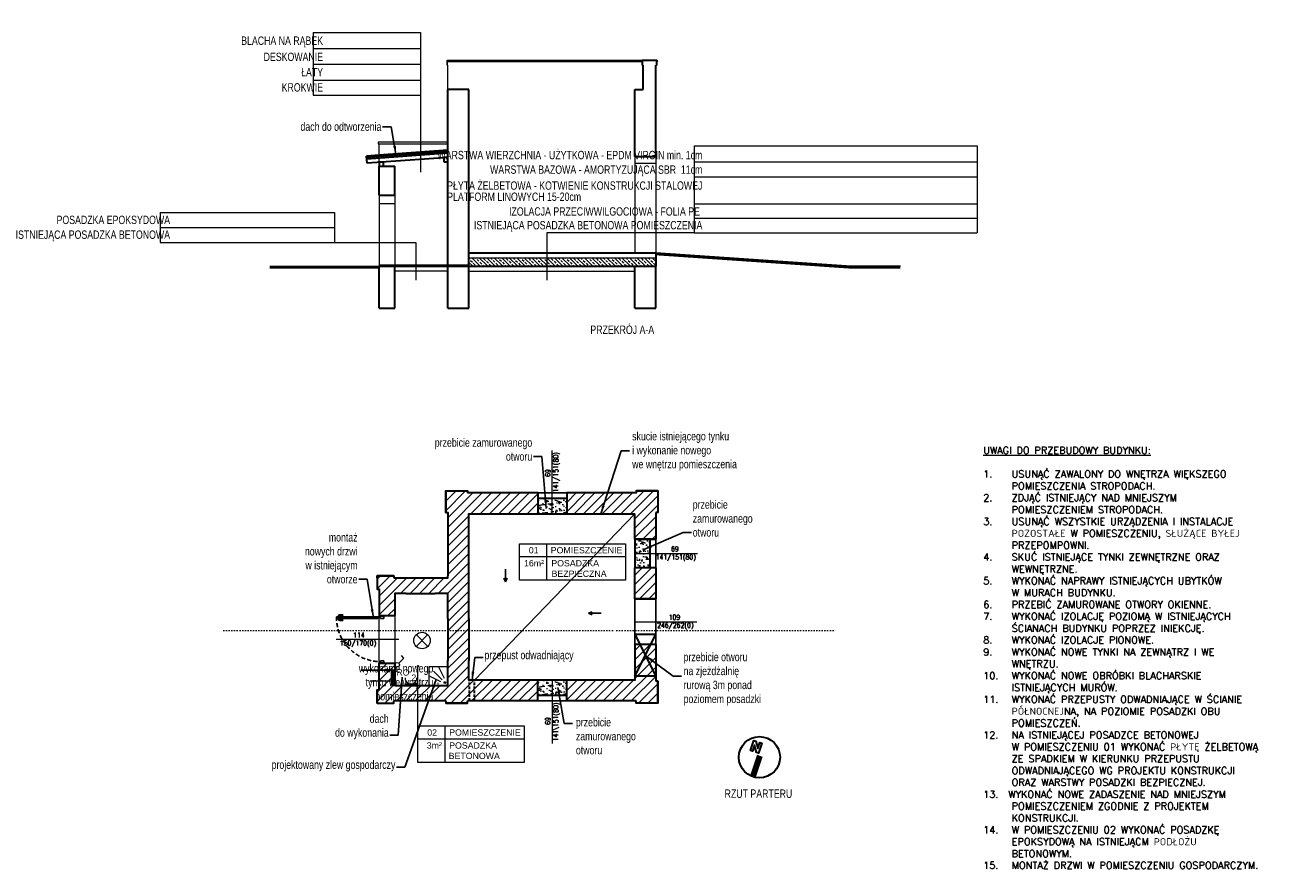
# Model space of a CAD drawing. Header units: millimetres. Extents: x 96551 to 114513, y -38366 to -34536.
# Tile 1 of 2: x 110896 to 113866, y -38366 to -36346. Entities that reach past the tile are written whole.
import ezdxf
from ezdxf.enums import TextEntityAlignment as Align
from ezdxf.lldxf.tags import DXFTag

# ---------------------------------------------------------------- set-up
doc = ezdxf.new("R2010")
doc.units = ezdxf.units.MM
for name, pattern in [('DASHED', [0.75, 0.5, -0.25]), ('DASHED2', [9.525, 6.35, -3.175]), ('DOT', [6.35, 0, -6.35])]:
    doc.linetypes.add(name, pattern=pattern)
for name, color, linetype, lineweight in [('1', 1, 'Continuous', 5), ('_A_Opis', 7, 'Continuous', 9), ('_Papa', 3, 'Continuous', 5), ('A_Cienka', 1, 'Continuous', 9), ('A_Konstrukcyjne_', 4, 'Continuous', 30), ('A_opis okien', 7, 'Continuous', 13), ('cienka', 1, 'Continuous', 5), ('text', 4, 'Continuous', 20)]:
    doc.layers.add(name, color=color, linetype=linetype, lineweight=lineweight)
doc.layers.add('30DRZWI', color=3, linetype='Continuous')
doc.layers.add('_A_Hatch', color=7, linetype='Continuous', lineweight=9, true_color=0x666666)
doc.styles.add('ARIAL', font='arial.ttf', dxfattribs={"width": 0.75})
doc.styles.add('ARIAL_CE', font='arial.ttf', dxfattribs={"height": 10})
doc.styles.get("Standard").update_dxf_attribs({"font": 'arial.ttf', "height": 15})
doc.styles.add('WYMIARY', font='romans.shx', dxfattribs={"width": 0.8})
doc.linetypes.add('903-500', pattern='A,0,-0.001,0,[6,ksztalty.shx,S=0.667,R=0,X=0,Y=0],-3', length=3.001)
tags = doc.linetypes.add('HIDDEN', pattern=[0.375, 0.25, -0.125]).pattern_tags.tags
tags[6:7] = [DXFTag(74, 4), DXFTag(75, 0), DXFTag(340, '0'), DXFTag(46, 1.0), DXFTag(50, 0.0), DXFTag(44, 0.0), DXFTag(45, 0.0)]
tags[4:5] = [DXFTag(74, 4), DXFTag(75, 0), DXFTag(340, '0'), DXFTag(46, 1.0), DXFTag(50, 0.0), DXFTag(44, 0.0), DXFTag(45, 0.0)]
doc.dimstyles.new('M 100', dxfattribs={"dimscale": 100, "dimtxt": 0.2, "dimasz": 0.06, "dimexe": 0.12, "dimexo": 0, "dimgap": 0.03, "dimtad": 1, "dimdsep": 46, "dimtxsty": 'ARIAL', "dimblk": 'ARCHTICK', "dimcen": 0.09, "dimclrd": 256, "dimclre": 252, "dimclrt": 256, "dimadec": 1, "dimazin": 0, "dimtfac": 1, "dimtdec": 1, "dimtix": 1, "dimtmove": 0, "dimatfit": 3, "dimfxl": 0.08, "dimfxlon": 1, "dimtolj": 1, "dimarcsym": 0})

# ---------------------------------------------------------------- blocks, each defined once
blk = doc.blocks.new('szpila okna')
at = {"layer": 'A_opis okien'}
blk.add_lwpolyline([(-55.2, 0), (111, 0)], dxfattribs=at)
at = {"layer": 'A_opis okien', "style": 'WYMIARY', "width": 0.8}
for tag, height, p in [('QQQQ', 9.6, (51.4, 11.8)), ('OP', 19.2, (145.8, -0.8)), ('SSS', 9.6, (51.4, -11.8))]:
    blk.add_attdef(tag, text='', height=height, dxfattribs=at).set_placement(p, align=Align.MIDDLE_CENTER)
blk = doc.blocks.new('_ArchTick')
at = {"color": 0, "linetype": 'ByBlock', "const_width": 0.15}
blk.add_lwpolyline([(-0.5, -0.5), (0.5, 0.5)], dxfattribs=at)

msp = doc.modelspace()

# ---------------------------------------------------------------- hatches: boundary and pattern name
at = {"layer": '1'}
h = msp.add_hatch(color=256, dxfattribs=at)
h.paths.add_polyline_path([(111771.8, -37922.8), (111781.4, -37922.8), (111781.4, -37888), (111771.8, -37888)])
h.paths.add_polyline_path([(111782.3, -37904.8), (111817.8, -37904.8), (111817.8, -37882.3), (111782.3, -37882.3)], flags=9)
at = {"layer": '_A_Hatch'}
h = msp.add_hatch(dxfattribs=at)
h.set_pattern_fill('ANSI33', color=256, scale=2, angle=270)
h.set_pattern_definition([(315, (8715.116, 0), (8.9802561, 8.9802561), []), (315, (8715.116, -8.98), (8.9802561, 8.9802561), [6.35, -3.175])])
h.paths.add_polyline_path([(112404, -36902.7), (112404, -36922.2), (111957, -36922.2), (111957, -36902.7)])
h = msp.add_hatch(dxfattribs=at)
h.set_pattern_fill('ANSI31', scale=5)
h.paths.add_polyline_path([(111877, -37704.7), (111907, -37704.7), (111907, -37764.7), (111957, -37764.7), (111957, -37514.7), (112122, -37514.7), (112122, -37477.7), (112122, -37464.7), (111954, -37464.7), (111954, -37459.7), (111902, -37459.7), (111902, -37511.7), (111907, -37511.7), (111907, -37662.7), (111907, -37667.7), (111877, -37667.7)])
h.paths.add_polyline_path([(112354, -37514.7), (112354, -37574.7), (112391, -37574.7), (112404, -37574.7), (112404, -37511.7), (112409, -37511.7), (112409, -37459.7), (112357, -37459.7), (112357, -37464.7), (112191, -37464.7), (112191, -37477.7), (112191, -37514.7)])
h.paths.add_polyline_path([(111907, -37924.7), (111907, -37864.7), (111957, -37864.7), (111957, -37911.7), (112122, -37911.7), (112122, -37948.7), (112122, -37961.7), (111954, -37961.7), (111954, -37966.7), (111902, -37966.7), (111902, -37961.7), (111897, -37961.7), (111897, -37924.7)])
h.paths.add_polyline_path([(112191, -37911.7), (112354, -37911.7), (112354, -37902.8), (112404, -37902.8), (112404, -37914.7), (112409, -37914.7), (112409, -37966.7), (112357, -37966.7), (112357, -37961.7), (112191, -37961.7), (112191, -37948.7)])
h.paths.add_polyline_path([(111738, -37934.7), (111738, -37966.7), (111778, -37966.7), (111778, -37961.7), (111835.4, -37961.7), (111835.4, -37924.7), (111780, -37924.7), (111780, -37871.7), (111743, -37871.7), (111743, -37934.7)])
h.paths.add_polyline_path([(111738, -37662.7), (111738, -37694.7), (111743, -37694.7), (111743, -37757.7), (111780, -37757.7), (111780, -37704.7), (111807, -37704.7), (111807, -37667.7), (111778, -37667.7), (111778, -37662.7)])
h.paths.add_polyline_path([(112354, -37717.7), (112404, -37717.7), (112404, -37643.7), (112391, -37643.7), (112354, -37643.7)])
h.paths.add_polyline_path([(111807, -37704.7), (111877, -37704.7), (111877, -37667.7), (111807, -37667.7)])
h.paths.add_polyline_path([(112404, -37902.8), (112379, -37852.8), (112354, -37902.8)])
h.paths.add_polyline_path([(112354, -37826.7), (112366, -37826.7), (112379, -37852.8), (112354, -37902.8)])
h.paths.add_polyline_path([(112379, -37852.8), (112392.1, -37826.7), (112404, -37826.7), (112404, -37902.8)])
h.paths.add_polyline_path([(112379, -37852.8), (112392.1, -37826.7), (112366, -37826.7)])
at = {"layer": '_A_Hatch', "lineweight": 5}
h = msp.add_hatch(dxfattribs=at)
h.set_pattern_fill('AR-SAND', scale=0.3)
h.set_pattern_definition([(37.5, (9085.549, -611.317), (-0.4800094, 14.6823971), [0, -11.5824, 0, -12.954, 0, -12.3825]), (7.5, (9085.549, -611.317), (13.4856985, 21.504753), [0, -6.2484, 0, -10.4394, 0, -4.0005]), (327.5, (9076.176, -611.317), (23.7297711, 0.0431155), [0, -3.81, 0, -13.716, 0, -17.907]), (317.5, (9076.176, -611.317), (22.9066936, 6.6878797), [0, -1.905, 0, -8.9916, 0, -10.287])])
h.paths.add_polyline_path([(112122, -37514.7), (112191, -37514.7), (112191, -37477.7), (112122, -37477.7)])
h = msp.add_hatch(dxfattribs=at)
h.set_pattern_fill('AR-SAND', scale=0.3)
h.set_pattern_definition([(37.5, (9285.549, -708.317), (-0.4800094, 14.6823971), [0, -11.5824, 0, -12.954, 0, -12.3825]), (7.5, (9285.549, -708.317), (13.4856985, 21.504753), [0, -6.2484, 0, -10.4394, 0, -4.0005]), (327.5, (9276.176, -708.317), (23.7297711, 0.0431155), [0, -3.81, 0, -13.716, 0, -17.907]), (317.5, (9276.176, -708.317), (22.9066936, 6.6878797), [0, -1.905, 0, -8.9916, 0, -10.287])])
h.paths.add_polyline_path([(112354, -37643.7), (112391, -37643.7), (112391, -37574.7), (112354, -37574.7)])
at = {"layer": '_A_Hatch'}
h = msp.add_hatch(dxfattribs=at)
h.set_pattern_fill('ANSI31', scale=5)
h.paths.add_polyline_path([(111907, -37864.7), (111957, -37864.7), (111957, -37764.7), (111907, -37764.7)])
at = {"layer": '_A_Hatch', "lineweight": 5}
h = msp.add_hatch(dxfattribs=at)
h.set_pattern_fill('AR-SAND', scale=0.3)
h.set_pattern_definition([(37.5, (9085.549, -1045.317), (-0.4800094, 14.6823971), [0, -11.5824, 0, -12.954, 0, -12.3825]), (7.5, (9085.549, -1045.317), (13.4856985, 21.504753), [0, -6.2484, 0, -10.4394, 0, -4.0005]), (327.5, (9076.176, -1045.317), (23.7297711, 0.0431155), [0, -3.81, 0, -13.716, 0, -17.907]), (317.5, (9076.176, -1045.317), (22.9066936, 6.6878797), [0, -1.905, 0, -8.9916, 0, -10.287])])
h.paths.add_polyline_path([(112122, -37948.7), (112191, -37948.7), (112191, -37911.7), (112122, -37911.7)])
at = {"layer": '_A_Hatch'}
h = msp.add_hatch(dxfattribs=at)
h.set_pattern_fill('ANSI31', scale=5)
h.paths.add_polyline_path([(111897, -37961.7), (111897, -37924.7), (111835.4, -37924.7), (111835.4, -37961.7)])

# ---------------------------------------------------------------- linework, layer by layer
at = {"color": 7}
for p, q in [((111971, -37911.7), (112354, -37514.7)), ((112044.7, -37646.5), (112044.7, -37676.9)), ((112044.7, -37676.9), (112041, -37668.1)), ((112044.7, -37676.9), (112048.4, -37668.1)), ((112243.2, -37752), (112252, -37748.3)), ((112273.6, -37752), (112243.2, -37752)), ((112243.2, -37752), (112252, -37755.7))]:
    msp.add_line(p, q, dxfattribs=at)
for points in [[(112122, -37464.7), (112191, -37464.7), (112191, -37514.7), (112122, -37514.7)], [(112404, -37643.7), (112354, -37643.7), (112354, -37574.7), (112404, -37574.7)], [(112354, -37826.7), (112404, -37826.7), (112404, -37717.7), (112354, -37717.7)], [(112122, -37911.7), (112191, -37911.7), (112191, -37961.7), (112122, -37961.7)]]:
    msp.add_lwpolyline(points, close=True, dxfattribs=at)
at = {"layer": '1'}
for points in [[(111858.9, -37802.9), (111831.5, -37831.7)], [(111831.5, -37803), (111858.9, -37831.7)], [(111789.8, -37871.6), (111802, -37859.4), (111795.9, -37853.3)], [(111783.2, -37914.6), (111720.4, -37914.6)], [(111804.1, -37921.1), (111833.4, -37921.1)]]:
    msp.add_lwpolyline(points, dxfattribs=at)
msp.add_lwpolyline([(111771.8, -37922.8), (111781.4, -37922.8), (111781.4, -37888), (111771.8, -37888)], close=True, dxfattribs=at)
for centre, radius in [((111845.2, -37817.3), 19.8), ((111785.8, -37875.3), 5.41)]:
    msp.add_circle(centre, radius, dxfattribs=at)
msp.add_arc((111818.9, -37907), 14.2, 177.7496, 2.2504, dxfattribs=at)
at = {"layer": '30DRZWI', "color": 7}
for p, q in [((111740.6, -37760.4), (111640.7, -37760.4)), ((111640.7, -37760.4), (111640.7, -37761.4)), ((111640.7, -37761.4), (111641.6, -37761.4)), ((111641.6, -37761.4), (111641.6, -37764.3)), ((111641.6, -37764.3), (111739.7, -37764.3)), ((111648.5, -37759.4), (111644.6, -37759.4)), ((111644.6, -37759.4), (111644.6, -37760.4)), ((111648.5, -37760.4), (111644.6, -37760.4)), ((111648.5, -37764.3), (111644.6, -37764.3)), ((111644.6, -37765.3), (111644.6, -37764.3)), ((111648.5, -37765.3), (111644.6, -37765.3)), ((111645.8, -37758.5), (111645.8, -37759.4)), ((111645.8, -37759.4), (111647.3, -37759.4)), ((111647.3, -37765.3), (111645.8, -37765.3)), ((111645.8, -37765.3), (111645.8, -37766.3)), ((111647.3, -37759.4), (111647.3, -37758.5)), ((111647.3, -37766.3), (111647.3, -37765.3)), ((111656.1, -37755.8), (111648.5, -37755.8)), ((111648.5, -37757.2), (111656.1, -37757.2)), ((111648.5, -37759.4), (111648.5, -37760.4)), ((111648.5, -37765.3), (111648.5, -37764.3)), ((111656.1, -37767.5), (111648.5, -37767.5)), ((111648.5, -37769), (111656.1, -37769)), ((111656.1, -37757.2), (111656.1, -37755.8)), ((111656.1, -37769), (111656.1, -37767.5)), ((111739.7, -37764.3), (111739.7, -37761.4)), ((111739.7, -37761.4), (111740.6, -37761.4)), ((111740.6, -37761.4), (111740.6, -37760.4)), ((111743, -37759.4), (111743, -37758.5)), ((111754.3, -37759.4), (111743, -37759.4)), ((111743, -37762.4), (111743, -37759.4)), ((111746, -37762.4), (111743, -37762.4)), ((111746, -37764.3), (111746, -37762.4)), ((111754.3, -37764.3), (111746, -37764.3)), ((111754.3, -37759.4), (111754.3, -37758.5)), ((111754.3, -37759.4), (111754.3, -37764.3)), ((111743, -37867.8), (111743, -37870.8)), ((111746, -37867.8), (111743, -37867.8)), ((111754.3, -37870.8), (111743, -37870.8)), ((111743, -37870.8), (111743, -37871.7)), ((111754.3, -37871.7), (111743, -37871.7)), ((111746, -37865.9), (111746, -37867.8)), ((111754.3, -37865.9), (111746, -37865.9)), ((111754.3, -37870.8), (111754.3, -37865.9)), ((111754.3, -37870.8), (111754.3, -37871.7))]:
    msp.add_line(p, q, dxfattribs=at)
at = {"layer": '30DRZWI', "color": 7, "ltscale": 2}
msp.add_line((111743, -37758.5), (111754.3, -37758.5), dxfattribs=at)
at = {"layer": '30DRZWI', "color": 7}
msp.add_circle((111742, -37760.9), 0.686, dxfattribs=at)
at = {"layer": '30DRZWI', "color": 7, "linetype": 'DASHED', "ltscale": 20}
msp.add_arc((111746.8, -37761.7), 106.2, 179.3056, 267.951, dxfattribs=at)
at = {"layer": '30DRZWI', "color": 7}
for centre, radius, start, end in [((111648.5, -37758.5), 2.7, 90, 180), ((111648.5, -37766.3), 2.7, 180, 270), ((111648.5, -37758.5), 1.23, 90, 180), ((111648.5, -37766.3), 1.23, 180, 270)]:
    msp.add_arc(centre, radius, start, end, dxfattribs=at)
at = {"layer": '_A_Hatch', "lineweight": 35}
for p, q in [((111907, -36645.7), (111743, -36657.6)), ((111907, -36646.2), (111743, -36658.1)), ((111743, -36657.6), (111712.5, -36659.8)), ((111713.7, -36676.8), (111712.5, -36659.8)), ((111743, -36658.1), (111712.6, -36660.3)), ((111743.2, -36660.6), (111712.7, -36662.8)), ((111907, -36652.7), (111713, -36666.8)), ((111907.7, -36662.7), (111713.7, -36676.8)), ((111907, -36648.7), (111743.2, -36660.6))]:
    msp.add_line(p, q, dxfattribs=at)
at = {"layer": '_A_Hatch', "color": 7, "linetype": '903-500', "lineweight": 35, "ltscale": 1.5}
for p, q in [((112191, -37477.7), (112122, -37477.7)), ((112122, -37514.7), (112191, -37514.7)), ((112404, -37802.8), (112354, -37802.8)), ((112354, -37902.8), (112404, -37802.8)), ((112354, -37802.8), (112404, -37902.8)), ((112404, -37902.8), (112354, -37902.8))]:
    msp.add_line(p, q, dxfattribs=at)
at = {"layer": '_A_Hatch', "color": 7, "linetype": 'DASHED2', "lineweight": 35}
for p, q in [((111959, -37961.7), (111959, -37911.7)), ((111971, -37961.7), (111971, -37911.7))]:
    msp.add_line(p, q, dxfattribs=at)
at = {"layer": '_A_Hatch'}
msp.add_lwpolyline([(112404, -36442.7), (112404, -36442.7), (112405.5, -36442.7), (112405.5, -36434.7)], dxfattribs=at)
at = {"layer": '_A_Hatch', "lineweight": 35}
for points in [[(111743, -36684), (111753, -36684), (111753, -36674), (111743, -36674)], [(111897, -36673.1), (111907, -36673.1), (111907, -36663.1), (111897, -36663.1)]]:
    msp.add_lwpolyline(points, close=True, dxfattribs=at)
at = {"layer": '_A_Hatch', "color": 7, "linetype": '903-500', "lineweight": 35, "ltscale": 1.5}
for points in [[(112354, -37574.7), (112354, -37643.7)], [(112391, -37643.7), (112391, -37574.7)], [(111807, -37704.7), (111877, -37704.7)], [(112191, -37911.7), (112122, -37911.7)], [(112191, -37948.7), (112122, -37948.7)]]:
    msp.add_lwpolyline(points, dxfattribs=at)
at = {"layer": '_A_Opis'}
for p, q in [((111585.3, -36364.4), (111841.9, -36364.4)), ((111585.3, -36364.4), (111585.3, -36514.1)), ((111585.3, -36402.4), (111841.9, -36402.4)), ((111585.3, -36440.3), (111841.9, -36440.3)), ((111585.3, -36478.3), (111841.9, -36478.3)), ((111585.3, -36514.1), (111841.9, -36514.1)), ((112496, -36635.1), (113171.9, -36635.1)), ((112496, -36673.1), (113171.9, -36673.1)), ((112496, -36708.9), (113171.9, -36708.9)), ((111219.1, -36794.2), (111635.7, -36794.2)), ((112496, -36773.5), (113171.9, -36773.5)), ((112496, -36807.9), (113171.9, -36807.9)), ((111219.1, -36830), (111635.7, -36830)), ((112496, -36843), (113171.9, -36843)), ((111219.1, -36865.8), (111635.7, -36865.8)), ((111899.7, -38021.4), (111899.7, -38109))]:
    msp.add_line(p, q, dxfattribs=at)
at = {"layer": '_A_Opis', "color": 7}
for p, q in [((112142.4, -37586), (112142.4, -37673.1)), ((112078.1, -37616.8), (112331.9, -37616.8)), ((111835.4, -38021.4), (111835.4, -37878.7)), ((111835.4, -38052.2), (112089.2, -38052.2))]:
    msp.add_line(p, q, dxfattribs=at)
at = {"layer": '_A_Opis'}
for points in [[(111841.9, -36364.4), (111841.9, -36698), (111841.9, -36698), (111841.9, -36698)], [(112496, -36635.1), (112496, -36843), (112143.3, -36843), (112143.3, -36956.3)], [(113171.9, -36635.1), (113171.9, -36843)], [(111219.1, -36794.2), (111219.1, -36865.8)], [(111635.7, -36794.2), (111635.7, -36865.8), (111830.7, -36865.8), (111830.7, -36956.3)]]:
    msp.add_lwpolyline(points, dxfattribs=at)
at = {"layer": '_A_Opis', "color": 7}
for points in [[(112078.1, -37586), (112331.9, -37586), (112331.9, -37673.1), (112078.1, -37673.1)], [(111835.4, -38021.4), (112089.2, -38021.4), (112089.2, -38109), (111835.4, -38109)]]:
    msp.add_lwpolyline(points, close=True, dxfattribs=at)
at = {"layer": '_A_Opis', "color": 7, "linetype": 'DOT'}
msp.add_lwpolyline([(111371.4, -37793.2), (112311.1, -37793.2), (112369.8, -37793.2), (112838.4, -37793.2)], dxfattribs=at)
at = {"layer": '_A_Opis'}
msp.add_circle((111835.4, -37878.7), 1.53, dxfattribs=at)
at = {"layer": '_Papa', "linetype": 'HIDDEN', "ltscale": 30, "const_width": 1, "elevation": 0}
msp.add_lwpolyline([(112404, -36922.2), (111957, -36922.2)], dxfattribs=at)
at = {"layer": 'A_Cienka'}
for p, q in [((111905.5, -36430.7), (111905.5, -36442.7)), ((111905.5, -36442.7), (111907, -36442.7)), ((111906.7, -36500.7), (111906.7, -36442.7)), ((112354, -36660.7), (112354, -36890.7)), ((112404, -36660.7), (112404, -36890.7)), ((111743, -36752.7), (111743, -36922.7)), ((111780, -36752.7), (111780, -36922.7)), ((111907, -36934.7), (111780, -36934.7))]:
    msp.add_line(p, q, dxfattribs=at)
msp.add_lwpolyline([(112372.5, -36434.7), (111905.5, -36434.7), (111905.5, -36430.7), (112372.5, -36430.7)], close=True, dxfattribs=at)
for points in [[(111907, -36442.7), (111907, -36442.7), (111905.5, -36442.7), (111905.5, -36434.7)], [(111905.5, -36434.7), (111905.5, -36442.7), (111907, -36442.7)], [(112405.5, -36434.7), (112405.5, -36442.7), (112404, -36442.7)], [(112405.5, -36430.7), (112407.5, -36430.7), (112407.5, -36434.7), (112405.5, -36434.7)], [(111907, -36630.7), (111907, -36626.7), (111743, -36626.7), (111740, -36626.7), (111740, -36630.7), (111743, -36630.7)], [(111743, -36752.7), (111743, -36630.7)], [(111743, -36630.7), (111907, -36630.7)], [(112354, -36676.7), (112404, -36676.7)], [(111743, -36772.7), (111780, -36772.7)], [(111957, -36891.7), (112404, -36891.7)], [(111957, -36902.7), (112404, -36902.7)], [(111957, -36934.7), (112354, -36934.7)]]:
    msp.add_lwpolyline(points, dxfattribs=at)
at = {"layer": 'A_Cienka', "const_width": 6}
for points in [[(112989, -36925.7), (112870.7, -36925.7), (112403.8, -36893.7)], [(111481.2, -36925.7), (111743, -36925.7)]]:
    msp.add_lwpolyline(points, dxfattribs=at)
at = {"layer": 'A_Cienka', "color": 7}
for points in [[(111902, -37459.7), (111902, -37511.7)], [(111907, -37879.7), (111907, -37924.7), (111862, -37924.7), (111862, -37879.7), (111907, -37879.7)], [(111893.7, -37911.5), (111873, -37890.7)], [(111898.6, -37907.9), (111885.2, -37881.2)], [(111890.2, -37916.3), (111864.4, -37903.4)]]:
    msp.add_lwpolyline(points, dxfattribs=at)
msp.add_lwpolyline([(111743, -37757.7), (111780, -37757.7), (111780, -37871.7), (111743, -37871.7)], close=True, dxfattribs=at)
msp.add_circle((111900, -37917.7), 2.12, dxfattribs=at)
at = {"layer": 'A_Konstrukcyjne_'}
for p, q in [((112374, -36500.7), (112374, -36442.7)), ((112404, -36660.7), (112404, -36442.7)), ((111907, -36922.7), (111907, -36500.7)), ((111957, -36500.7), (111907, -36500.7)), ((111957, -36922.7), (111957, -36500.7)), ((112354, -36660.7), (112354, -36500.7)), ((112354, -36500.7), (112374, -36500.7)), ((111743, -36752.7), (111743, -36684)), ((111743, -36684), (111780, -36684)), ((111780, -36752.7), (111780, -36684)), ((112404.2, -36890.7), (112404.2, -36922.7)), ((111743, -37022.7), (111743, -36922.7)), ((111780, -37022.7), (111780, -36922.7)), ((111907, -37022.7), (111907, -36922.7)), ((111957, -37022.7), (111957, -36922.7)), ((112354, -37022.7), (112354, -36922.7)), ((112404, -37022.7), (112404, -36922.7))]:
    msp.add_line(p, q, dxfattribs=at)
at = {"layer": 'A_Konstrukcyjne_', "color": 7}
for p, q in [((112191, -37464.7), (112191, -37514.7)), ((112122, -37961.7), (112122, -37911.7)), ((112191, -37961.7), (112191, -37911.7))]:
    msp.add_line(p, q, dxfattribs=at)
at = {"layer": 'A_Konstrukcyjne_', "color": 7, "lineweight": 140}
msp.add_line((112636.2, -38142.7), (112653, -38092.8), dxfattribs=at)
at = {"layer": 'A_Konstrukcyjne_'}
for points in [[(112374, -36442.7), (112372.5, -36442.7), (112372.5, -36430.7), (112405.5, -36430.7), (112405.5, -36442.7), (112404, -36442.7)], [(112354, -36660.7), (112404, -36660.7)], [(111743, -36752.7), (111780, -36752.7)], [(111957, -36890.7), (112404, -36890.7)], [(111743, -36920.7), (111957, -36920.7)], [(111743, -36922.7), (112404, -36922.7)], [(111907, -36922.7), (111957, -36922.7)], [(111743, -37022.7), (111780, -37022.7)], [(111907, -37022.7), (111957, -37022.7)], [(112354, -37022.7), (112404, -37022.7)]]:
    msp.add_lwpolyline(points, dxfattribs=at)
at = {"layer": 'A_Konstrukcyjne_', "color": 7}
for points in [[(111902, -37511.7), (111902, -37459.7), (111954, -37459.7)], [(111902, -37459.7), (111954, -37459.7), (111954, -37464.7)], [(111902, -37459.7), (111902, -37511.7), (111907, -37511.7), (111907, -37662.7)], [(112122, -37464.7), (111954, -37464.7)], [(112122, -37464.7), (112122, -37514.7)], [(112409, -37459.7), (112357, -37459.7), (112357, -37464.7), (112191, -37464.7)], [(112357, -37459.7), (112409, -37459.7), (112409, -37511.7)], [(112409, -37459.7), (112409, -37511.7), (112404, -37511.7)], [(111957, -37764.7), (111957, -37514.7), (112122, -37514.7)], [(112191, -37514.7), (112354, -37514.7)], [(112354, -37574.7), (112354, -37514.7), (112354, -37514.7)], [(112404, -37511.7), (112404, -37574.7)], [(112404, -37574.7), (112354, -37574.7)], [(112354, -37574.7), (112404, -37574.7)], [(112404, -37643.7), (112354, -37643.7)], [(112404, -37643.7), (112354, -37643.7)], [(112354, -37717.7), (112354, -37643.7)], [(112404, -37643.7), (112404, -37717.7)], [(112404, -37643.7), (112404, -37717.7)], [(111778, -37662.7), (111738, -37662.7), (111738, -37694.7)], [(111738, -37662.7), (111738, -37694.7), (111743, -37694.7), (111743, -37757.7)], [(111738, -37667.7), (111738, -37662.7), (111778, -37662.7), (111778, -37667.7)], [(111778, -37667.7), (111807, -37667.7)], [(111807, -37667.7), (111877, -37667.7)], [(111807, -37667.7), (111877, -37667.7)], [(111877, -37667.7), (111907, -37667.7), (111907, -37662.7)], [(111807, -37704.7), (111780, -37704.7), (111780, -37757.7)], [(111807, -37704.7), (111877, -37704.7)], [(111907, -37704.7), (111877, -37704.7)], [(111907, -37764.7), (111907, -37704.7)], [(112404, -37717.7), (112354, -37717.7)], [(112354, -37717.7), (112404, -37717.7)], [(111743, -37757.7), (111780, -37757.7)], [(111907, -37764.7), (111907, -37864.7)], [(111957, -37764.7), (111957, -37864.7)], [(112404, -37826.7), (112354, -37826.7)], [(112404, -37826.7), (112354, -37826.7)], [(112354, -37826.7), (112354, -37911.7), (112354, -37911.7)], [(112404, -37826.7), (112404, -37914.7)], [(111738, -37966.7), (111738, -37934.7), (111743, -37934.7), (111743, -37871.7)], [(111743, -37871.7), (111780, -37871.7)], [(111780, -37871.7), (111780, -37924.7), (111907, -37924.7)], [(111907, -37924.7), (111907, -37864.7)], [(112122, -37911.7), (111957, -37911.7), (111957, -37864.7)], [(112354, -37911.7), (112191, -37911.7)], [(112409, -37914.7), (112409, -37966.7), (112357, -37966.7)], [(112409, -37966.7), (112409, -37914.7), (112404, -37914.7)], [(111738, -37934.7), (111738, -37966.7), (111778, -37966.7)], [(111738, -37961.7), (111738, -37966.7), (111778, -37966.7), (111778, -37961.7)], [(111902, -37961.7), (111778, -37961.7)], [(111902, -37961.7), (111902, -37966.7), (111954, -37966.7), (111954, -37961.7)], [(111954, -37966.7), (111902, -37966.7)], [(112122, -37961.7), (111954, -37961.7)], [(112357, -37961.7), (112191, -37961.7)], [(112409, -37961.7), (112409, -37966.7), (112357, -37966.7), (112357, -37961.7)], [(112653.1, -38060.8), (112657.9, -38062.4), (112649.8, -38086.3), (112645.1, -38084.6), (112640.3, -38067.1), (112635.5, -38081.4), (112630.7, -38079.8), (112638.7, -38055.9), (112643.5, -38057.6), (112648.3, -38075.1), (112653.1, -38060.8), (112657.9, -38062.4)]]:
    msp.add_lwpolyline(points, dxfattribs=at)
msp.add_circle((112651.9, -38096), 49.2, dxfattribs=at)
at = {"layer": 'cienka'}
for points in [[(112989, -36922.7), (112870.8, -36922.7), (112404, -36890.7)], [(111481.2, -36922.7), (111743, -36922.7)]]:
    msp.add_lwpolyline(points, dxfattribs=at)
at = {"layer": 'cienka', "color": 7, "const_width": 1}
for points in [[(111880.4, -37919.2), (111886.4, -37919.2)], [(111883.4, -37917.1), (111883.4, -37924.7)]]:
    msp.add_lwpolyline(points, dxfattribs=at)

# ---------------------------------------------------------------- block references
at = {"layer": 'A_opis okien', "color": 7}
ref = msp.add_blockref('szpila okna', (112156.5, -37462.8), dxfattribs=dict(at, xscale=-0.89856, yscale=0.89856, zscale=0.89856, rotation=269.9999999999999))
ref.add_attrib('QQQQ', '141/151(80)', dxfattribs={"height": 12, "rotation": 90, "style": 'WYMIARY', "width": 0.8}).set_placement((112165, -37414.9), align=Align.MIDDLE_CENTER)
ref.add_attrib('SSS', '69', dxfattribs={"height": 12, "rotation": 90, "style": 'WYMIARY', "width": 0.8}).set_placement((112145.9, -37416.9), align=Align.MIDDLE_CENTER)
ref = msp.add_blockref('szpila okna', (112403.7, -37609.2), dxfattribs=dict(at, xscale=-0.89856, yscale=0.89856, zscale=0.89856, rotation=180))
ref.add_attrib('QQQQ', '141/151(80)', dxfattribs={"height": 12, "style": 'WYMIARY', "width": 0.8}).set_placement((112451.7, -37617.7), align=Align.MIDDLE_CENTER)
ref.add_attrib('SSS', '69', dxfattribs={"height": 12, "style": 'WYMIARY', "width": 0.8}).set_placement((112449.6, -37598.6), align=Align.MIDDLE_CENTER)
ref = msp.add_blockref('szpila okna', (112402.8, -37772.2), dxfattribs=dict(at, xscale=-0.89856, yscale=0.89856, zscale=0.89856, rotation=180))
ref.add_attrib('QQQQ', '246/262(0)', dxfattribs={"height": 12, "style": 'WYMIARY', "width": 0.8}).set_placement((112450.7, -37780.7), align=Align.MIDDLE_CENTER)
ref.add_attrib('SSS', '109', dxfattribs={"height": 12, "style": 'WYMIARY', "width": 0.8}).set_placement((112448.6, -37761.6), align=Align.MIDDLE_CENTER)
ref = msp.add_blockref('szpila okna', (111740.1, -37814.7), dxfattribs=dict(at, xscale=0.89856, yscale=0.89856, zscale=0.89856, rotation=180))
ref.add_attrib('QQQQ', '150/170(0)', dxfattribs={"height": 12, "style": 'WYMIARY', "width": 0.8}).set_placement((111692.2, -37823.2), align=Align.MIDDLE_CENTER)
ref.add_attrib('SSS', '114', dxfattribs={"height": 12, "style": 'WYMIARY', "width": 0.8}).set_placement((111694.3, -37804.1), align=Align.MIDDLE_CENTER)
at = {"layer": 'A_opis okien'}
ref = msp.add_blockref('szpila okna', (112156.5, -37963.6), dxfattribs=dict(at, xscale=0.89856, yscale=0.89856, zscale=0.89856, rotation=269.9999999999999))
ref.add_attrib('QQQQ', '141\\151(80)', dxfattribs={"height": 12, "rotation": 90, "style": 'WYMIARY', "width": 0.8}).set_placement((112165, -38011.6), align=Align.MIDDLE_CENTER)
ref.add_attrib('SSS', '69', dxfattribs={"height": 12, "rotation": 90, "style": 'WYMIARY', "width": 0.8}).set_placement((112145.9, -38009.5), align=Align.MIDDLE_CENTER)

# ---------------------------------------------------------------- texts
at = {"layer": '1'}
for s, height, p in [('RO', 14.69, (111784.3, -37900.9)), ('2', 14.7, (111820.1, -37913.2))]:
    msp.add_text(s, height=height, dxfattribs=at).set_placement(p)
at = {"layer": '_A_Hatch', "lineweight": 35, "char_height": 20, "style": 'ARIAL'}
for s, insert, attachment_point in [('dach do odtworzenia', (111748.1, -36599.6), 9), ('\\pxqr;wykonanie nowego\\Ptynku we wnętrzu\\Ppomieszczenia', (111694.1, -37966.3), 7), ('dach \\Pdo wykonania', (111765.5, -38053.2), 9), ('projektowany zlew gospodarczy', (111781.5, -38130), 9)]:
    msp.add_mtext(s, dxfattribs=dict(at, insert=insert, attachment_point=attachment_point))
at = {"layer": '_A_Hatch', "color": 7, "lineweight": 35, "char_height": 20, "style": 'ARIAL'}
for s, insert, attachment_point in [('przebicie zamurowanego\\Potworu', (112108.7, -37387.8), 9), ('skucie istniejącego tynku\\Pi wykonanie nowego\\Pwe wnętrzu pomieszczenia', (112347.6, -37411.8), 7), ('przebicie \\Pzamurowanego\\Potworu', (112492.4, -37569.2), 7), ('\\pxqr;montaż\\Pnowych drzwi\\P\\pq*;w istniejącym\\Potworze', (111691.1, -37681), 9), ('przepust odwadniający', (111994.4, -37868), 7), ('przebicie otworu\\Pna zjeżdżalnię\\Prurową 3m ponad\\Ppoziomem posadzki', (112470.5, -37972.7), 7), ('przebicie\\Pzamurowanego\\Potworu', (112213.1, -38089.5), 7)]:
    msp.add_mtext(s, dxfattribs=dict(at, insert=insert, attachment_point=attachment_point))
at = {"layer": '_A_Opis', "char_height": 20, "attachment_point": 9, "style": 'ARIAL'}
for s, insert in [('\\pxql;BLACHA NA RĄBEK', (111608.6, -36399.8)), ('\\pxql;DESKOWANIE', (111608.6, -36432.8)), ('\\pxql;ŁATY', (111608.6, -36469.3)), ('\\pxql;KROKWIE', (111608.6, -36505.8)), ('\\pxql;WARSTWA WIERZCHNIA - UŻYTKOWA - EPDM VIRGIN min. 1cm', (112515.4, -36667.5)), ('\\pxql;WARSTWA BAZOWA - AMORTYZUJĄCA SBR  11cm', (112515.4, -36707.9)), ('\\pxsm0.8,ql;PŁYTA ŻELBETOWA - KOTWIENIE KONSTRUKCJI STALOWEJ\\PPLATFORM LINOWYCH 15-20cm', (112515.4, -36767.1)), ('\\pxql;IZOLACJA PRZECIWWILGOCIOWA - FOLIA PE ', (112515.4, -36802.3)), ('\\pxql;POSADZKA EPOKSYDOWA ', (111248.7, -36822.4)), ('\\pxql;ISTNIEJĄCA POSADZKA BETONOWA POMIESZCZENIA', (112515.4, -36840.7)), ('\\pxql;ISTNIEJĄCA POSADZKA BETONOWA ', (111248.7, -36863.3))]:
    msp.add_mtext(s, dxfattribs=dict(at, insert=insert))
at = {"layer": '_A_Opis', "lineweight": 35, "insert": (112400.2, -37084.9), "char_height": 20, "attachment_point": 9, "style": 'ARIAL'}
msp.add_mtext('PRZEKRÓJ A-A', dxfattribs=at)
at = {"layer": '_A_Opis', "color": 7, "char_height": 15, "width": 247.427, "attachment_point": 1}
for s, insert in [('01     POMIESZCZENIE ', (112100.5, -37594)), (' \\P16m²   POSADZKA \\P^I BEZPIECZNA', (112089.1, -37600.1)), ('02     POMIESZCZENIE ', (111857.8, -38029.4)), (' \\P3m²   POSADZKA\\P         BETONOWA', (111856.6, -38035.5))]:
    msp.add_mtext(s, dxfattribs=dict(at, insert=insert))
at = {"layer": '_A_Opis', "color": 7, "lineweight": 35, "insert": (112730.4, -38193.4), "char_height": 20, "attachment_point": 9, "style": 'ARIAL'}
msp.add_mtext('RZUT PARTERU', dxfattribs=at)
at = {"layer": 'text', "insert": (113186.8, -37354.3), "char_height": 17, "width": 753.232, "attachment_point": 1, "style": 'ARIAL_CE'}
msp.add_mtext('\\pxi-2.337588,l2.337588;{\\Fsimplex.shx|c238;\\LUWAGI DO PRZEBUDOWY BUDYNKU:\\P\\pi0,l0;\\l\\P1.^IUSUNĄĆ ZAWALONY DO WNĘTRZA WIĘKSZEGO ^I^I^IPOMIESZCZENIA STROPODACH.\\P2.^IZDJĄĆ ISTNIEJĄCY NAD MNIEJSZYM \\P^IPOMIESZCZENIEM STROPODACH.\\P3.^IUSUNĄĆ WSZYSTKIE URZĄDZENIA I INSTALACJE \\P^IPOZOSTAŁE W POMIESZCZENIU, SŁUŻĄCE BYŁEJ \\P^IPRZEPOMPOWNI.\\P4.^ISKUĆ ISTNIEJĄCE TYNKI ZEWNĘTRZNE ORAZ \\P^IWEWNĘTRZNE.\\P5.^IWYKONAĆ NAPRAWY ISTNIEJĄCYCH UBYTKÓW \\P^IW\\~MURACH BUDYNKU.\\P6.^IPRZEBIĆ ZAMUROWANE OTWORY OKIENNE.\\P7.^IWYKONAĆ IZOLACJĘ POZIOMĄ W ISTNIEJĄCYCH\\P^IŚCIANACH BUDYNKU POPRZEZ INIEKCJĘ.\\P8.^IWYKONAĆ IZOLACJE PIONOWE.\\P9.^IWYKONAĆ NOWE TYNKI NA ZEWNĄTRZ I WE \\P^IWNĘTRZU.\\P10.^IWYKONAĆ NOWE OBRÓBKI BLACHARSKIE \\P^IISTNIEJĄCYCH MURÓW.\\P11.^IWYKONAĆ PRZEPUSTY ODWADNIAJĄCE \\Fsimplex.shx|c1;W ŚCIANIE \\P^IPÓŁNOCNEJ\\Fsimplex.shx|c238;NA, NA POZIOMIE POSADZKI OBU \\P^IPOMIESZCZEŃ. \\P12.^INA ISTNIEJĄCEJ POSADZCE BETONOWEJ\\P^IW POMIESZCZENIU 01 WYKONAĆ PŁYTĘ ŻELBETOWĄ \\P^IZE SPADKIEM W KIERUNKU PRZEPUSTU ^I^I\\P^IODWADNIAJĄCEGO WG PROJEKTU KONSTRUKCJI \\P^IORAZ WARSTWY POSADZKI BEZPIECZNEJ.\\P13.  WYKONAĆ NOWE ZADASZENIE NAD MNIEJSZYM \\P^IPOMIESZCZENIEM ZGODNIE Z PROJEKTEM  ^I\\P^IKONSTRUKCJI.\\P14.^IW POMIESZCZENIU 02 WYKONAĆ POSADZKĘ \\P^IEPOKSYDOWĄ NA ISTNIEJĄCM PODŁOŻU \\P^IBETONOWYM.\\P15. ^IMONTAŻ DRZWI W POMIESZCZENIU GOSPODARCZYM.}', dxfattribs=at)

# ---------------------------------------------------------------- leaders
at = {"layer": '_A_Opis', "lineweight": 5, "annotation_type": 0, "has_hookline": 1, "hookline_direction": 1, "text_width": 191.8}
msp.add_leader([(111782.9, -36655.2), (111771.1, -36589.6), (111751.1, -36589.6)], dimstyle='M 100', override={"dimasz": 0.2, "dimtad": 0}, dxfattribs=at)
at = {"layer": '_A_Opis', "color": 7, "lineweight": 5, "annotation_type": 0, "has_hookline": 1}
for points, hookline_direction, text_width in [([(112142, -37501.7), (112131.7, -37377.8), (112111.7, -37377.8)], 1, 230.8), ([(112375.4, -37599.6), (112469.4, -37559.2), (112489.4, -37559.2)], 0, 142.1), ([(111729, -37763), (111714.1, -37671), (111694.1, -37671)], 1, 123.2), ([(111964.7, -37911.7), (111971.4, -37858), (111991.4, -37858)], 0, 211.6), ([(111879, -37910.7), (111804.5, -38120), (111784.5, -38120)], 1, 294.3), ([(111797.4, -37905), (111788.5, -38043.2), (111768.5, -38043.2)], 1, 126.5), ([(112170, -37929.4), (112185.3, -38015.8), (112205.3, -38015.8)], 0, 142.1)]:
    msp.add_leader(points, dimstyle='M 100', override={"dimasz": 0.2, "dimtad": 0}, dxfattribs=dict(at, hookline_direction=hookline_direction, text_width=text_width))
at = {"layer": '_A_Opis', "color": 7, "lineweight": 5, "annotation_type": 0, "has_hookline": 1, "hookline_direction": 0}
for points in [[(112272.5, -37514.7), (112320.9, -37364), (112340.9, -37364)], [(112379, -37852.8), (112445.2, -37902.5), (112465.2, -37902.5)]]:
    msp.add_leader(points, dimstyle='M 100', override={"dimasz": 0.2, "dimtad": 0}, dxfattribs=at)
at = {"layer": '_A_Opis', "color": 7, "lineweight": 5, "annotation_type": 0, "has_hookline": 1, "hookline_direction": 0, "horizontal_direction": (-1, 0, 0)}
msp.add_leader([(111780, -37887.9), (111700.3, -37887.9)], dimstyle='M 100', override={"dimasz": 0.2, "dimtad": 0}, dxfattribs=at)

doc.saveas('drawing.dxf')
